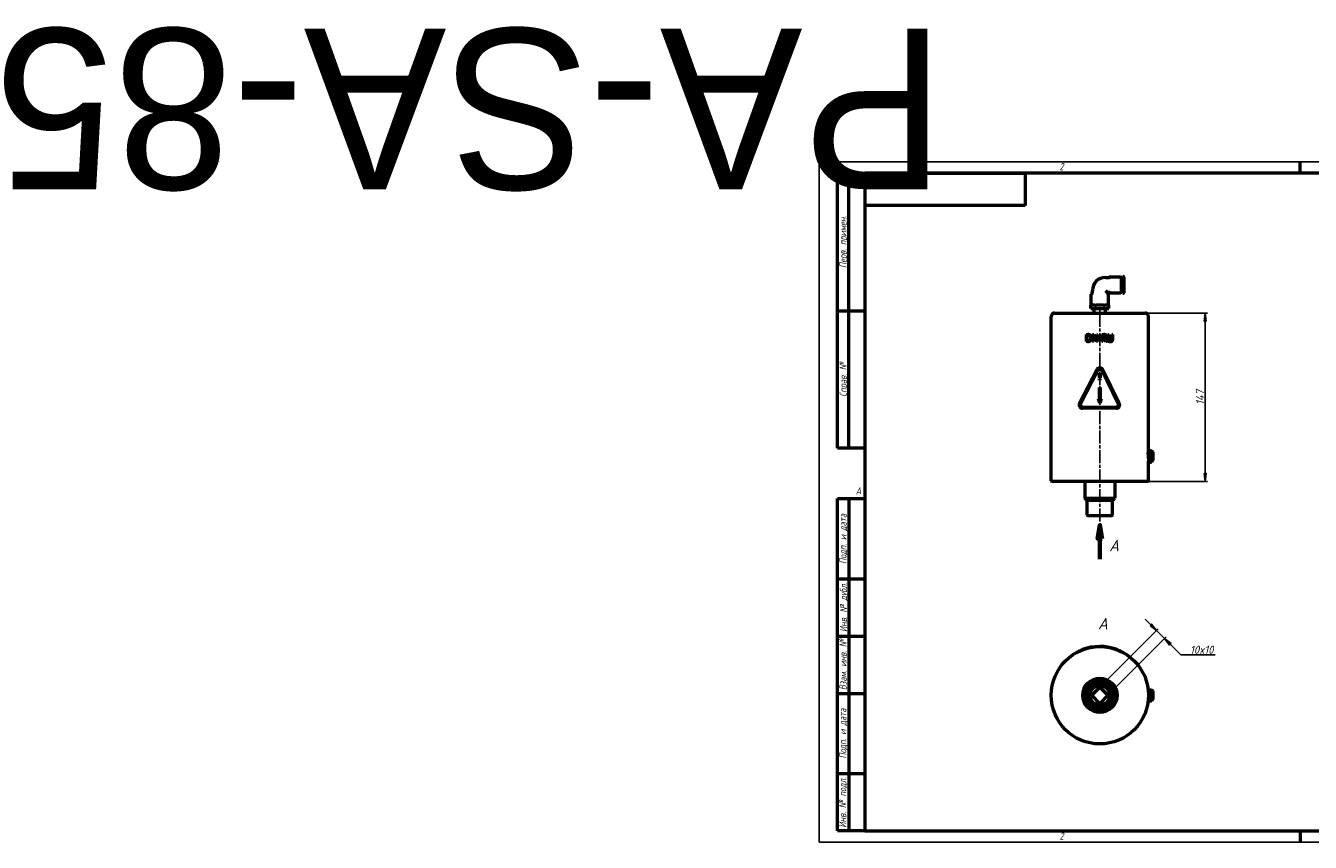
# Model space of a CAD drawing. Header units: millimetres. Extents: x -693 to 5175, y -139 to 713.
# Tile 1 of 4: x -693 to 429, y 0 to 713. Entities that reach past the tile are written whole.
import ezdxf
from ezdxf.enums import TextEntityAlignment as Align

# ---------------------------------------------------------------- set-up
doc = ezdxf.new("R2018")
doc.units = ezdxf.units.MM
doc.header["$LTSCALE"] = 2
doc.linetypes.add('CHAIN', pattern=[0.7087, 0.4724, -0.0591, 0.1181, -0.0591])
for name, color, linetype, lineweight in [('Видимый контур (ГОСТ)', 7, 'Continuous', 50), ('Кромка (ГОСТ)', 7, 'Continuous', 50), ('Линия  разреза (ГОСТ)', 7, 'CHAIN', 70), ('Обозначение (ГОСТ)', 7, 'Continuous', 25), ('Осевая линия (ГОСТ)', 7, 'Continuous', 25), ('Размер (ГОСТ)', 7, 'Continuous', 25), ('Эскизная геометрия (ГОСТ)', 7, 'Continuous', 50)]:
    doc.layers.add(name, color=color, linetype=linetype, lineweight=lineweight)
doc.styles.add('Альтернативный текст (ГОСТ)', font='arial.ttf', dxfattribs={"width": 0.8})
doc.styles.add('Обычный текст (ГОСТ)', font='GOST Common Italic.ttf')
doc.styles.add('Увеличенный текст (ГОСТ)', font='GOST Common Italic.ttf')
doc.dimstyles.new('Обычный (ГОСТ)', dxfattribs={"dimscale": 2, "dimtxt": 3.5, "dimasz": 3.5, "dimexe": 1, "dimexo": 0, "dimgap": 0.5, "dimtad": 1, "dimtxsty": 'Обычный текст (ГОСТ)', "dimblk": 'Filled-1', "dimcen": 0.09, "dimdle": 15, "dimclrd": 256, "dimclre": 256, "dimclrt": 256, "dimazin": 2, "dimtfac": 0.714286, "dimtdec": 3, "dimtmove": 0, "dimatfit": 3, "dimfxl": 1, "dimtolj": 1, "dimlwd": 25, "dimlwe": 25, "dimarcsym": 0})

# ---------------------------------------------------------------- blocks, each defined once
blk = doc.blocks.new('Рамки ГОСТ - Рамка')
at = {"layer": 'Кромка (ГОСТ)', "lineweight": 25}
for p, q in [((0, 0), (0, 297)), ((0, 297), (420, 297)), ((420, 297), (420, 0)), ((420, 0), (0, 0))]:
    blk.add_line(p, q, dxfattribs=at)
at = {"layer": 'Кромка (ГОСТ)'}
for p, q in [((415, 292), (20, 292)), ((20, 292), (20, 5)), ((210, 292), (210, 297)), ((415, 5), (415, 292)), ((20, 5), (415, 5)), ((210, 5), (210, 0))]:
    blk.add_line(p, q, dxfattribs=at)
at = {"layer": 'Кромка (ГОСТ)', "char_height": 3.17, "attachment_point": 1, "style": 'Альтернативный текст (ГОСТ)'}
for s, insert, width in [('\\fGOST Common|b0|i1;{\\H3.1700;2}', (105, 296.5), 5.2328), ('\\fGOST Common|b0|i1;{\\H3.1700;1}', (315.02, 296.44), 5.2327), ('\\fGOST Common|b0|i1;{\\H3.1700;A}', (16, 155), 5.1335), ('\\fGOST Common|b0|i1;{\\H3.1700;A}', (416, 148.5), 5.0704), ('\\fGOST Common|b0|i1;{\\H3.1700;2}', (104.99, 4.3), 5.2328), ('\\fGOST Common|b0|i1;{\\H3.1700;1}', (315, 4.14), 6.6287), ('\\fGOST Common|b0|i1;{\\H3.1700;Формат А3}', (370, 4.39), 25.2103)]:
    blk.add_mtext(s, dxfattribs=dict(at, insert=insert, width=width))
blk = doc.blocks.new('ГОСТ - Доп. графы 1')
at = {"layer": 'Эскизная геометрия (ГОСТ)'}
for p, q in [((-12, 0), (-12, 145)), ((-12, 145), (0, 145)), ((-7, 145), (-7, 0)), ((-12, 110), (-7, 110)), ((-7, 110), (0, 110)), ((-12, 85), (-7, 85)), ((-7, 85), (0, 85)), ((-12, 60), (-7, 60)), ((-7, 60), (0, 60)), ((-12, 25), (-7, 25)), ((-7, 25), (0, 25)), ((0, 0), (-12, 0))]:
    blk.add_line(p, q, dxfattribs=at)
at = {"layer": 'Обозначение (ГОСТ)', "char_height": 3.17, "attachment_point": 5, "rotation": 90, "style": 'Альтернативный текст (ГОСТ)'}
for s, insert, width in [('\\fGOST Common|b0|i1;{\\H3.1700;Подп. и дата}', (-9.37, 127.41), 34.7679), ('\\fGOST Common|b0|i1;{\\H3.1700;Инв. № дубл.}', (-8.95, 97.55), 24.8438), ('\\fGOST Common|b0|i1;{\\H3.1700;Взам. инв. №}', (-9.58, 72.53), 24.8669), ('\\fGOST Common|b0|i1;{\\H3.1700;Подп. и дата}', (-9.5, 42.47), 35.1486), ('\\fGOST Common|b0|i1;{\\H3.1700;Инв. № подл.}', (-9.5, 12.41), 24.9618)]:
    blk.add_mtext(s, dxfattribs=dict(at, insert=insert, width=width))
at = {"layer": 'Обозначение (ГОСТ)', "lineweight": 30, "flags": 17}
for tag, p in [('Подп._и_дата_2', (-3.53, 127.51)), ('Инв._номер_дубликата', (-3.41, 97.47)), ('Взамен_инв._номера', (-3.46, 72.53)), ('Подп._и_дата_1', (-3.42, 42.35)), ('ИНВЕНТАРНЫЙ_НОМЕР', (-3.33, 12.68))]:
    blk.add_attdef(tag, text='', height=3.17, rotation=90, dxfattribs=at).set_placement(p, align=Align.MIDDLE_CENTER)
blk = doc.blocks.new('ГОСТ - Доп. графы 2')
at = {"layer": 'Эскизная геометрия (ГОСТ)'}
for p, q in [((-12, 0), (-12, 120)), ((-12, 120), (0, 120)), ((-7, 0), (-7, 120)), ((-12, 60), (0, 60)), ((0, 0), (-12, 0))]:
    blk.add_line(p, q, dxfattribs=at)
at = {"layer": 'Обозначение (ГОСТ)', "char_height": 3.17, "attachment_point": 5, "rotation": 90, "style": 'Альтернативный текст (ГОСТ)'}
for s, insert, width in [('\\fGOST Common|b0|i1;{\\H3.1700;Перв. примен.}', (-9.19, 90.05), 60.0143), ('\\fGOST Common|b0|i1;{\\H3.1700;Справ. №}', (-9.1, 30), 59.9357)]:
    blk.add_mtext(s, dxfattribs=dict(at, insert=insert, width=width))
at = {"layer": 'Обозначение (ГОСТ)', "lineweight": 30, "flags": 17}
for tag, p in [('Первичная_применяемость', (-3.65, 90.03)), ('Справочный_номер', (-3.55, 30.02))]:
    blk.add_attdef(tag, text='', height=3.17, rotation=90, dxfattribs=at).set_placement(p, align=Align.MIDDLE_CENTER)
blk = doc.blocks.new('ГОСТ - Доп. графы 3')
at = {"layer": 'Эскизная геометрия (ГОСТ)'}
for p, q in [((0, 0), (70, 0)), ((70, 0), (70, -14)), ((70, -14), (0, -14))]:
    blk.add_line(p, q, dxfattribs=at)
at = {"layer": 'Обозначение (ГОСТ)', "lineweight": 30}
blk.add_attdef('ОБОЗНАЧЕНИЕ', text='', height=5, rotation=180, dxfattribs=at).set_placement((34.94, -6.97), align=Align.MIDDLE_CENTER)
blk = doc.blocks.new('2dTransSection0')
at = {"layer": 'Линия  разреза (ГОСТ)', "linetype": 'Continuous'}
for p, q in [((122.55, 138.51), (121.55, 132.51)), ((122.55, 132.51), (122.55, 138.51)), ((123.55, 132.51), (122.55, 138.51)), ((121.55, 132.51), (123.55, 132.51)), ((122.55, 123.51), (122.55, 132.51))]:
    blk.add_line(p, q, dxfattribs=at)
at = {"layer": 'Линия  разреза (ГОСТ)', "linetype": 'Continuous', "flags": 128}
blk.add_lwpolyline([(123.55, 132.51), (122.55, 138.51), (121.55, 132.51), (123.55, 132.51)], dxfattribs=at)
at = {"layer": 'Линия  разреза (ГОСТ)'}
blk.add_solid([(123.55, 132.51), (122.55, 138.51), (121.55, 132.51), (123.55, 132.51)], dxfattribs=at)
at = {"layer": 'Линия  разреза (ГОСТ)', "insert": (126.63, 127.01), "char_height": 5, "attachment_point": 7, "style": 'Увеличенный текст (ГОСТ)'}
blk.add_mtext('A', dxfattribs=at)
blk = doc.blocks.new('Filled-1')
at = {"color": 0}
for p, q in [((0, 0), (-1, 0.14)), ((-1, 0.14), (-1, -0.14)), ((-1, 0), (0, 0)), ((-1, -0.14), (0, 0))]:
    blk.add_line(p, q, dxfattribs=at)
at = {"color": 0, "flags": 128}
blk.add_lwpolyline([(-1, -0.14), (0, 0), (-1, 0.14), (-1, -0.14)], dxfattribs=at)
at = {"color": 0}
blk.add_solid([(-1, -0.14), (0, 0), (-1, 0.14), (-1, -0.14)], dxfattribs=at)
blk = doc.blocks.new('*D11')
at = {"layer": 'Defpoints', "color": 0, "linetype": 'Continuous', "transparency": 16777216}
for p in [(284.6, 462), (287.1, 315), (337.1, 315)]:
    blk.add_point(p, dxfattribs=at)
at = {"layer": 'Размер (ГОСТ)', "linetype": 'Continuous', "lineweight": 25, "transparency": 16777216}
for p, q in [((284.6, 462), (339.1, 462)), ((337.1, 455), (337.1, 322)), ((287.1, 315), (339.1, 315))]:
    blk.add_line(p, q, dxfattribs=at)
at = {"layer": 'Размер (ГОСТ)', "linetype": 'Continuous', "lineweight": 25, "transparency": 16777216, "xscale": 7, "yscale": 7, "zscale": 7}
for p, rotation in [((337.1, 462), 90), ((337.1, 315), 270)]:
    blk.add_blockref('Filled-1', p, dxfattribs=dict(at, rotation=rotation))
at = {"layer": 'Размер (ГОСТ)', "linetype": 'Continuous', "lineweight": 25, "transparency": 16777216, "insert": (329, 381.8), "char_height": 7, "attachment_point": 1, "rotation": 90, "style": 'Обычный текст (ГОСТ)'}
blk.add_mtext('\\A1;147', dxfattribs=at)
blk = doc.blocks.new('*D13')
at = {"layer": 'Defpoints', "color": 0, "linetype": 'Continuous', "transparency": 16777216}
for p in [(301.7, 177.8), (245.1, 135.4), (252.2, 128.3)]:
    blk.add_point(p, dxfattribs=at)
at = {"layer": 'Размер (ГОСТ)', "linetype": 'Continuous', "lineweight": 25, "transparency": 16777216}
for p, q in [((289.7, 189.9), (284.7, 194.8)), ((245.1, 135.4), (296, 186.3)), ((294.6, 184.9), (301.7, 177.8)), ((252.2, 128.3), (303.1, 179.3)), ((306.6, 172.9), (311.6, 167.9)), ((315.9, 163.6), (311.6, 167.9)), ((345.8, 163.6), (315.9, 163.6))]:
    blk.add_line(p, q, dxfattribs=at)
at = {"layer": 'Размер (ГОСТ)', "linetype": 'Continuous', "lineweight": 25, "transparency": 16777216, "xscale": 7, "yscale": 7, "zscale": 7}
for p, rotation in [((294.6, 184.9), 314.999999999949), ((301.7, 177.8), 134.999999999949)]:
    blk.add_blockref('Filled-1', p, dxfattribs=dict(at, rotation=rotation))
at = {"layer": 'Размер (ГОСТ)', "linetype": 'Continuous', "lineweight": 25, "transparency": 16777216, "insert": (323.9, 171.6), "char_height": 7, "attachment_point": 1, "style": 'Обычный текст (ГОСТ)'}
blk.add_mtext('\\A1;\\fGOST Common|b0|i1;{\\H7.0000;10x10}', dxfattribs=at)

msp = doc.modelspace()

# ---------------------------------------------------------------- linework, layer by layer
at = {"layer": 'Видимый контур (ГОСТ)'}
for p, q in [((265.153, 479.25), (265.153, 493.927)), ((265.153, 493.927), (265.653, 493.927)), ((250.108, 493.088), (253.287, 493.088)), ((254.153, 493.588), (263.153, 493.588)), ((263.653, 493.088), (263.653, 480.088)), ((263.653, 492.307), (264.653, 492.307)), ((264.653, 480.87), (264.653, 492.307)), ((264.653, 491.688), (265.153, 491.688)), ((266.153, 493.427), (266.153, 479.75)), ((237.608, 468.997), (237.608, 478.497)), ((238.608, 479.497), (238.608, 481.588)), ((250.108, 481.588), (251.608, 480.088)), ((251.608, 480.088), (253.287, 480.088)), ((251.608, 479.497), (251.608, 480.088)), ((252.608, 468.997), (252.608, 478.497)), ((254.153, 479.588), (263.153, 479.588)), ((263.653, 480.87), (264.653, 480.87)), ((264.653, 481.489), (265.153, 481.489)), ((265.153, 479.25), (265.653, 479.25)), ((205.608, 461.997), (284.608, 461.997)), ((237.334, 468.997), (237.401, 468.997)), ((237.334, 465.997), (237.334, 468.997)), ((237.401, 465.997), (237.334, 465.997)), ((237.401, 468.997), (237.638, 468.997)), ((237.401, 465.997), (241.038, 465.997)), ((240.801, 468.997), (237.638, 468.997)), ((240.243, 461.997), (240.243, 465.997)), ((240.801, 468.997), (241.038, 468.997)), ((241.038, 468.997), (241.471, 468.997)), ((241.471, 465.997), (241.038, 465.997)), ((241.471, 468.997), (241.945, 468.997)), ((241.471, 465.997), (248.746, 465.997)), ((248.272, 468.997), (241.945, 468.997)), ((248.272, 468.997), (248.746, 468.997)), ((248.746, 468.997), (249.179, 468.997)), ((249.179, 465.997), (248.746, 465.997)), ((249.179, 468.997), (249.416, 468.997)), ((249.179, 465.997), (252.816, 465.997)), ((252.579, 468.997), (249.416, 468.997)), ((249.973, 461.997), (249.973, 465.997)), ((252.579, 468.997), (252.816, 468.997)), ((252.816, 468.997), (252.883, 468.997)), ((252.883, 465.997), (252.816, 465.997)), ((252.883, 465.997), (252.883, 468.997)), ((202.608, 315.497), (202.608, 458.997)), ((287.608, 341.997), (287.608, 458.997)), ((233.054, 443.23), (234.443, 443.23)), ((233.054, 443.23), (233.054, 437.13)), ((233.865, 437.832), (233.865, 442.528)), ((234.483, 442.528), (233.865, 442.528)), ((233.865, 437.832), (234.483, 437.832)), ((238.744, 443.23), (239.896, 443.23)), ((238.744, 443.23), (238.744, 437.13)), ((239.5, 437.13), (239.5, 442.39)), ((242.199, 437.13), (239.5, 442.39)), ((239.896, 443.23), (242.352, 438.401)), ((242.352, 443.23), (243.109, 443.23)), ((242.352, 443.23), (242.352, 438.401)), ((243.109, 437.13), (243.109, 443.23)), ((244.503, 438.297), (244.503, 437.13)), ((244.503, 438.297), (245.482, 438.297)), ((245.482, 437.13), (245.482, 438.297)), ((246.885, 443.23), (248.457, 443.23)), ((246.885, 443.23), (246.885, 437.13)), ((247.696, 440.234), (247.696, 442.528)), ((248.502, 442.528), (247.696, 442.528)), ((247.696, 440.234), (248.408, 440.234)), ((247.696, 437.13), (247.696, 439.557)), ((248.625, 439.557), (247.696, 439.557)), ((250.553, 437.13), (248.625, 439.557)), ((249.436, 439.785), (251.606, 437.13)), ((252.017, 443.23), (252.827, 443.23)), ((252.017, 443.23), (252.017, 439.424)), ((252.827, 439.424), (252.827, 443.23)), ((255.62, 443.23), (256.431, 443.23)), ((255.62, 443.23), (255.62, 439.404)), ((256.431, 439.424), (256.431, 443.23)), ((234.458, 437.13), (233.054, 437.13)), ((239.5, 437.13), (238.744, 437.13)), ((243.109, 437.13), (242.199, 437.13)), ((245.482, 437.13), (244.503, 437.13)), ((247.696, 437.13), (246.885, 437.13)), ((251.606, 437.13), (250.553, 437.13)), ((227.429, 383.218), (242.401, 412.463)), ((243.291, 412.007), (228.319, 382.763)), ((244.558, 409.397), (245.457, 409.397)), ((244.679, 405.05), (244.558, 409.397)), ((244.596, 404.248), (244.596, 403.397)), ((244.596, 404.248), (245.418, 404.248)), ((245.345, 405.05), (244.679, 405.05)), ((245.457, 409.397), (245.345, 405.05)), ((245.418, 403.397), (245.418, 404.248)), ((261.223, 382.733), (246.866, 411.977)), ((247.764, 412.418), (262.121, 383.173)), ((245.418, 403.397), (244.596, 403.397)), ((244.608, 396.997), (245.608, 396.997)), ((244.608, 396.997), (244.608, 387.074)), ((245.608, 387.074), (245.608, 396.997)), ((243.84, 387.074), (244.608, 387.074)), ((245.108, 383.173), (243.84, 387.074)), ((246.402, 387.074), (245.108, 383.173)), ((245.608, 387.074), (246.402, 387.074)), ((230.099, 379.851), (259.428, 379.851)), ((259.428, 378.851), (230.099, 378.851)), ((287.358, 338.93), (287.438, 338.93)), ((287.528, 341.264), (288.358, 341.264)), ((288.358, 342.088), (288.358, 342.121)), ((288.358, 342.121), (290.358, 342.121)), ((288.358, 342.088), (288.358, 340.408)), ((288.358, 340.019), (288.358, 340.408)), ((288.358, 340.019), (288.358, 335.396)), ((290.358, 342.121), (290.358, 342.088)), ((290.358, 342.088), (290.358, 340.408)), ((290.358, 341.264), (290.858, 341.264)), ((290.358, 340.408), (290.358, 340.019)), ((290.358, 340.019), (290.358, 335.396)), ((291.358, 340.764), (291.358, 333.231)), ((287.608, 315.497), (287.608, 332.731)), ((287.608, 332.731), (288.358, 332.731)), ((288.358, 334.929), (288.358, 335.396)), ((288.358, 334.929), (288.358, 331.985)), ((288.358, 331.873), (288.358, 331.985)), ((288.358, 331.873), (290.358, 331.873)), ((290.358, 335.396), (290.358, 334.929)), ((290.358, 334.929), (290.358, 331.985)), ((290.358, 332.731), (290.858, 332.731)), ((290.358, 331.985), (290.358, 331.873)), ((287.108, 314.997), (203.108, 314.997)), ((232.108, 314.997), (232.108, 300.247)), ((258.108, 314.997), (258.108, 300.247)), ((232.108, 300.247), (258.108, 300.247)), ((234.108, 298.247), (232.108, 300.247)), ((234.108, 285.497), (234.108, 298.247)), ((256.108, 298.247), (234.108, 298.247)), ((256.108, 298.247), (258.108, 300.247)), ((256.108, 285.497), (256.108, 298.247)), ((255.608, 284.997), (234.608, 284.997)), ((227.099, 166.948), (227.099, 166.838)), ((262.428, 167.262), (262.428, 167.153)), ((238.037, 128.342), (245.108, 135.413)), ((245.108, 135.413), (252.18, 128.342)), ((245.108, 121.271), (238.037, 128.342)), ((252.18, 128.342), (245.108, 121.271)), ((287.394, 132.609), (288.358, 132.609)), ((287.394, 124.075), (288.358, 124.075)), ((288.358, 133.026), (288.358, 133.211)), ((288.358, 133.211), (290.358, 133.211)), ((288.358, 133.026), (288.358, 129.387)), ((288.358, 128.893), (288.358, 129.387)), ((288.358, 128.893), (288.358, 124.523)), ((288.358, 124.209), (288.358, 124.523)), ((288.358, 124.209), (288.358, 123.479)), ((288.358, 123.472), (288.358, 123.479)), ((288.358, 123.472), (290.358, 123.472)), ((290.358, 133.211), (290.358, 133.026)), ((290.358, 133.026), (290.358, 129.387)), ((290.358, 132.609), (290.858, 132.609)), ((290.358, 129.387), (290.358, 128.893)), ((290.358, 128.893), (290.358, 124.523)), ((290.358, 124.523), (290.358, 124.209)), ((290.358, 124.209), (290.358, 123.479)), ((290.358, 124.075), (290.858, 124.075)), ((290.358, 123.479), (290.358, 123.472)), ((291.358, 132.109), (291.358, 124.575))]:
    msp.add_line(p, q, dxfattribs=at)
for radius in [42.5, 15, 13, 11, 9, 8.5]:
    msp.add_circle((245.108, 128.342), radius, dxfattribs=at)
for centre, radius, start, end in [((265.653, 493.427), 0.5, 0, 90), ((250.108, 481.588), 11.5, 90, 180), ((253.287, 493.588), 0.5, 270, 330), ((254.153, 493.088), 0.5, 90, 150), ((263.153, 493.088), 0.5, 0, 90), ((238.108, 478.497), 0.5, 90, 180), ((238.108, 479.497), 0.5, 270, 0), ((252.108, 479.497), 0.5, 180, 270), ((252.108, 478.497), 0.5, 0, 90), ((253.287, 479.588), 0.5, 30, 90), ((254.153, 480.088), 0.5, 210, 270), ((263.153, 480.088), 0.5, 270, 0), ((265.653, 479.75), 0.5, 270, 0), ((205.608, 458.997), 3, 90, 180), ((284.608, 458.997), 3, 0, 90), ((290.858, 340.764), 0.5, 0, 90), ((290.858, 333.231), 0.5, 270, 0), ((203.108, 315.497), 0.5, 180, 270), ((287.108, 315.497), 0.5, 270, 0), ((234.608, 285.497), 0.5, 180, 270), ((255.608, 285.497), 0.5, 270, 0), ((245.108, 128.342), 42.6, 70.358464, 110.629766), ((290.858, 132.109), 0.5, 0, 90), ((290.858, 124.575), 0.5, 270, 0)]:
    msp.add_arc(centre, radius, start, end, dxfattribs=at)
for points, knots in [([(236.628, 442.746), (236.419, 442.883), (236.186, 442.983), (235.728, 443.126), (235.445, 443.189), (234.793, 443.226), (234.616, 443.23), (234.443, 443.23)], [-0.36067362, -0.36067362, -0.36067362, -0.36067362, -0.201823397, -0.201823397, -0.053594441, -0.053594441, 0, 0, 0, 0]), ([(234.458, 437.13), (234.798, 437.13), (235.174, 437.145), (235.728, 437.233), (235.992, 437.293), (236.415, 437.499), (236.518, 437.557), (236.618, 437.619)], [-0.312021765, -0.312021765, -0.312021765, -0.312021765, -0.143734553, -0.143734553, -0.035950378, -0.035950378, 0, 0, 0, 0]), ([(234.483, 442.528), (234.972, 442.528), (235.253, 442.476), (235.644, 442.384), (235.876, 442.291), (236.094, 442.162)], [-0.123876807, -0.123876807, -0.123876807, -0.123876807, -0.077346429, -0.077346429, 0, 0, 0, 0]), ([(236.168, 438.237), (235.857, 438.019), (235.567, 437.948), (235.123, 437.854), (234.794, 437.832), (234.483, 437.832)], [-0.139469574, -0.139469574, -0.139469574, -0.139469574, -0.096277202, -0.096277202, 0, 0, 0, 0]), ([(236.094, 442.162), (236.261, 442.06), (236.409, 441.935), (236.662, 441.63), (236.761, 441.458), (236.971, 440.93), (237.019, 440.553), (237.019, 440.185)], [-0.229986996, -0.229986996, -0.229986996, -0.229986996, -0.170579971, -0.170579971, -0.110494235, -0.110494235, 0, 0, 0, 0]), ([(237.019, 440.185), (237.019, 439.911), (236.995, 439.627), (236.887, 439.189), (236.811, 438.961), (236.529, 438.534), (236.364, 438.369), (236.168, 438.237)], [-0.28176217, -0.28176217, -0.28176217, -0.28176217, -0.154364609, -0.154364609, -0.071965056, -0.071965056, 0, 0, 0, 0]), ([(236.618, 437.619), (236.781, 437.727), (236.928, 437.852), (237.2, 438.142), (237.319, 438.304), (237.575, 438.737), (237.751, 439.112), (237.852, 439.815), (237.864, 439.995), (237.864, 440.175)], [-0.424135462, -0.424135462, -0.424135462, -0.424135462, -0.320305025, -0.320305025, -0.213362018, -0.213362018, -0.054014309, -0.054014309, 0, 0, 0, 0]), ([(237.864, 440.175), (237.864, 440.437), (237.843, 440.7), (237.747, 441.189), (237.677, 441.416), (237.493, 441.816), (237.318, 442.147), (236.877, 442.565), (236.756, 442.661), (236.628, 442.746)], [-0.520781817, -0.520781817, -0.520781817, -0.520781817, -0.34433311, -0.34433311, -0.184437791, -0.184437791, -0.046747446, -0.046747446, 0, 0, 0, 0]), ([(249.51, 440.551), (249.447, 440.487), (249.375, 440.434), (249.182, 440.329), (249.08, 440.306), (248.834, 440.251), (248.618, 440.234), (248.408, 440.234)], [-0.0849453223, -0.0849453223, -0.0849453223, -0.0849453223, -0.0759809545, -0.0759809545, -0.0630852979, -0.0630852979, 0, 0, 0, 0]), ([(250.01, 442.909), (249.837, 443.02), (249.652, 443.103), (249.407, 443.161), (249.203, 443.207), (248.68, 443.228), (248.568, 443.23), (248.457, 443.23)], [-0.693784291, -0.693784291, -0.693784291, -0.693784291, -0.157620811, -0.157620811, -0.033343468, -0.033343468, 0, 0, 0, 0]), ([(248.502, 442.528), (248.822, 442.528), (249.002, 442.497), (249.232, 442.444), (249.358, 442.395), (249.471, 442.321)], [-0.0712170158, -0.0712170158, -0.0712170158, -0.0712170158, -0.0407767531, -0.0407767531, 0, 0, 0, 0]), ([(249.436, 439.785), (249.638, 439.86), (249.829, 439.96), (250.203, 440.247), (250.337, 440.413), (250.542, 440.725), (250.621, 440.931), (250.69, 441.291), (250.702, 441.432), (250.702, 441.574)], [-0.192539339, -0.192539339, -0.192539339, -0.192539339, -0.154634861, -0.154634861, -0.109882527, -0.109882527, -0.042516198, -0.042516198, 0, 0, 0, 0]), ([(249.471, 442.321), (249.54, 442.274), (249.602, 442.219), (249.715, 442.082), (249.752, 442.01), (249.834, 441.809), (249.856, 441.66), (249.856, 441.51)], [-0.0828702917, -0.0828702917, -0.0828702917, -0.0828702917, -0.065150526, -0.065150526, -0.0449834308, -0.0449834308, 0, 0, 0, 0]), ([(249.856, 441.51), (249.856, 441.395), (249.848, 441.28), (249.807, 441.054), (249.777, 440.959), (249.686, 440.753), (249.609, 440.644), (249.51, 440.551)], [-0.0938566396, -0.0938566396, -0.0938566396, -0.0938566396, -0.0674821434, -0.0674821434, -0.0409352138, -0.0409352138, 0, 0, 0, 0]), ([(250.702, 441.574), (250.702, 441.706), (250.691, 441.84), (250.642, 442.085), (250.607, 442.197), (250.493, 442.432), (250.384, 442.601), (250.147, 442.813), (250.08, 442.863), (250.01, 442.909)], [-0.217554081, -0.217554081, -0.217554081, -0.217554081, -0.153036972, -0.153036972, -0.095557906, -0.095557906, -0.025341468, -0.025341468, 0, 0, 0, 0]), ([(252.017, 439.424), (252.017, 439.088), (252.043, 438.722), (252.169, 438.242), (252.243, 438.018), (252.465, 437.709), (252.529, 437.634), (252.6, 437.565)], [-0.293301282, -0.293301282, -0.293301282, -0.293301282, -0.114851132, -0.114851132, -0.029880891, -0.029880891, 0, 0, 0, 0]), ([(252.6, 437.565), (252.76, 437.405), (252.946, 437.282), (253.333, 437.115), (253.567, 437.046), (253.994, 437.006), (254.108, 437.002), (254.221, 437.002)], [-0.242244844, -0.242244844, -0.242244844, -0.242244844, -0.131320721, -0.131320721, -0.034808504, -0.034808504, 0, 0, 0, 0]), ([(253.089, 438.193), (253.003, 438.324), (252.941, 438.466), (252.885, 438.686), (252.848, 438.852), (252.829, 439.245), (252.827, 439.335), (252.827, 439.424)], [-0.324172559, -0.324172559, -0.324172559, -0.324172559, -0.118077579, -0.118077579, -0.026615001, -0.026615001, 0, 0, 0, 0]), ([(254.221, 437.694), (254.096, 437.694), (253.969, 437.703), (253.7, 437.752), (253.598, 437.791), (253.412, 437.875), (253.303, 437.947), (253.165, 438.088), (253.125, 438.139), (253.089, 438.193)], [-0.10055496, -0.10055496, -0.10055496, -0.10055496, -0.081804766, -0.081804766, -0.059729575, -0.059729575, -0.01956747, -0.01956747, 0, 0, 0, 0]), ([(255.358, 438.193), (255.313, 438.124), (255.26, 438.062), (255.136, 437.951), (255.067, 437.904), (254.881, 437.805), (254.707, 437.736), (254.383, 437.698), (254.302, 437.694), (254.221, 437.694)], [-0.198668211, -0.198668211, -0.198668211, -0.198668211, -0.150242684, -0.150242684, -0.10034224, -0.10034224, -0.024828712, -0.024828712, 0, 0, 0, 0]), ([(254.221, 437.002), (254.493, 437.002), (254.779, 437.026), (255.304, 437.172), (255.497, 437.283), (255.718, 437.446), (255.785, 437.503), (255.848, 437.565)], [-0.140575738, -0.140575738, -0.140575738, -0.140575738, -0.084127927, -0.084127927, -0.026962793, -0.026962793, 0, 0, 0, 0]), ([(255.62, 439.404), (255.62, 439.209), (255.611, 438.999), (255.562, 438.669), (255.528, 438.516), (255.422, 438.296), (255.392, 438.243), (255.358, 438.193)], [-0.151529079, -0.151529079, -0.151529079, -0.151529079, -0.073577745, -0.073577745, -0.018342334, -0.018342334, 0, 0, 0, 0]), ([(255.848, 437.565), (255.938, 437.651), (256.017, 437.746), (256.155, 437.956), (256.211, 438.068), (256.366, 438.484), (256.402, 438.817), (256.427, 439.159), (256.431, 439.292), (256.431, 439.424)], [-0.153433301, -0.153433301, -0.153433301, -0.153433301, -0.128191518, -0.128191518, -0.102855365, -0.102855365, -0.039519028, -0.039519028, 0, 0, 0, 0]), ([(247.764, 412.418), (247.616, 412.719), (247.416, 412.993), (246.926, 413.483), (246.589, 413.714), (245.85, 414.02), (245.448, 414.096), (244.694, 414.096), (244.292, 414.02), (243.553, 413.714), (243.216, 413.483), (242.737, 413.004), (242.546, 412.747), (242.401, 412.463)], [1.035395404, 1.035395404, 1.035395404, 1.035395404, 1.130461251, 1.130461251, 1.24350468, 1.24350468, 1.356548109, 1.356548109, 1.469596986, 1.469596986, 1.582645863, 1.582645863, 1.672956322, 1.672956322, 1.672956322, 1.672956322]), ([(243.291, 412.007), (243.388, 412.196), (243.515, 412.368), (243.834, 412.687), (244.059, 412.841), (244.552, 413.046), (244.82, 413.096), (245.322, 413.096), (245.59, 413.046), (246.083, 412.841), (246.308, 412.687), (246.635, 412.361), (246.768, 412.178), (246.866, 411.977)], [0.090509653, 0.090509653, 0.090509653, 0.090509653, 0.150698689, 0.150698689, 0.226049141, 0.226049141, 0.301399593, 0.301399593, 0.376747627, 0.376747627, 0.452095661, 0.452095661, 0.5154541, 0.5154541, 0.5154541, 0.5154541]), ([(227.429, 383.218), (227.391, 383.144), (227.355, 383.067), (227.175, 382.626), (227.099, 382.228), (227.099, 381.851), (227.099, 381.475), (227.175, 381.077), (227.472, 380.351), (227.694, 380.022), (228.217, 379.483), (228.56, 379.245), (229.31, 378.929), (229.717, 378.851), (230.099, 378.851)], [-0.137152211, -0.137152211, -0.137152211, -0.137152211, -0.112856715, -0.112856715, 0, 0, 0, 0.112856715, 0.112856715, 0.22571343, 0.22571343, 0.348333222, 0.348333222, 0.470953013, 0.470953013, 0.470953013, 0.470953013]), ([(230.099, 379.851), (229.845, 379.851), (229.574, 379.902), (229.075, 380.112), (228.846, 380.271), (228.497, 380.631), (228.348, 380.85), (228.149, 381.335), (228.099, 381.601), (228.099, 381.851), (228.099, 382.102), (228.149, 382.367), (228.27, 382.662), (228.294, 382.713), (228.319, 382.763)], [-0.313185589, -0.313185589, -0.313185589, -0.313185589, -0.23177051, -0.23177051, -0.15035543, -0.15035543, -0.075177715, -0.075177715, 0, 0, 0, 0.075177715, 0.075177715, 0.091318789, 0.091318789, 0.091318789, 0.091318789]), ([(259.428, 378.851), (259.81, 378.851), (260.217, 378.928), (260.966, 379.244), (261.308, 379.482), (261.831, 380.02), (262.054, 380.349), (262.353, 381.077), (262.428, 381.475), (262.428, 382.228), (262.353, 382.626), (262.178, 383.052), (262.15, 383.113), (262.121, 383.173)], [0.463562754, 0.463562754, 0.463562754, 0.463562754, 0.585282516, 0.585282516, 0.707002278, 0.707002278, 0.819877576, 0.819877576, 0.932752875, 0.932752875, 1.045628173, 1.045628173, 1.064929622, 1.064929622, 1.064929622, 1.064929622]), ([(261.223, 382.733), (261.243, 382.693), (261.261, 382.652), (261.378, 382.368), (261.428, 382.102), (261.428, 381.601), (261.378, 381.335), (261.179, 380.849), (261.029, 380.629), (260.68, 380.27), (260.451, 380.112), (259.952, 379.902), (259.682, 379.851), (259.428, 379.851)], [0.533611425, 0.533611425, 0.533611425, 0.533611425, 0.546434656, 0.546434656, 0.621628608, 0.621628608, 0.69682256, 0.69682256, 0.772016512, 0.772016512, 0.852853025, 0.852853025, 0.933689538, 0.933689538, 0.933689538, 0.933689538]), ([(287.358, 338.93), (287.385, 339.539), (287.425, 340.094), (287.498, 340.976), (287.538, 341.361), (287.593, 341.871), (287.608, 341.997), (287.608, 341.997)], [1.698720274, 1.698720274, 1.698720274, 1.698720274, 1.885310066, 1.885310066, 2.073840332, 2.073840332, 2.262370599, 2.262370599, 2.262370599, 2.262370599]), ([(287.438, 338.93), (287.433, 338.832), (287.429, 338.732), (287.405, 338.105), (287.394, 337.533), (287.394, 336.997), (287.394, 336.461), (287.405, 335.889), (287.446, 334.838), (287.474, 334.359), (287.528, 333.602), (287.557, 333.273), (287.597, 332.838), (287.608, 332.731), (287.608, 332.731)], [-0.19198278, -0.19198278, -0.19198278, -0.19198278, -0.160837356, -0.160837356, 0, 0, 0, 0.160837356, 0.160837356, 0.321674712, 0.321674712, 0.482511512, 0.482511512, 0.643348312, 0.643348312, 0.643348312, 0.643348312]), ([(259.428, 168.463), (259.81, 168.327), (260.217, 168.175), (260.966, 167.883), (261.308, 167.743), (261.831, 167.523), (262.054, 167.427), (262.353, 167.296), (262.428, 167.262), (262.428, 167.262)], [0.463562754, 0.463562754, 0.463562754, 0.463562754, 0.585282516, 0.585282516, 0.707002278, 0.707002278, 0.819877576, 0.819877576, 0.932752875, 0.932752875, 0.932752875, 0.932752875]), ([(227.099, 166.948), (227.099, 166.948), (227.175, 166.983), (227.472, 167.12), (227.694, 167.221), (228.217, 167.451), (228.56, 167.598), (229.31, 167.906), (229.717, 168.066), (230.099, 168.21)], [0, 0, 0, 0, 0.112856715, 0.112856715, 0.22571343, 0.22571343, 0.348333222, 0.348333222, 0.470953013, 0.470953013, 0.470953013, 0.470953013])]:
    msp.add_open_spline(points, degree=3, knots=knots, dxfattribs=at)
at = {"layer": 'Осевая линия (ГОСТ)', "linetype": 'CHAIN', "ltscale": 11.993792}
msp.add_line((245.108, 279.997), (245.108, 466.997), dxfattribs=at)

# ---------------------------------------------------------------- block references
ref = msp.add_blockref('ГОСТ - Доп. графы 3', (40, 584), dxfattribs=dict(xscale=2, yscale=2, zscale=2))
lines = msp.add_mtext('PA-SA-85', dxfattribs={"layer": 'Обозначение (ГОСТ)', "insert": (109.884, 570.065), "char_height": 140.2497, "attachment_point": 1, "rotation": 180})
ref.add_attrib('ОБОЗНАЧЕНИЕ', '', (109.884, 570.065)).embed_mtext(lines)
at = {"xscale": 2, "yscale": 2, "zscale": 2}
for name, p in [('Рамки ГОСТ - Рамка', (0, 0)), ('ГОСТ - Доп. графы 2', (40, 344)), ('ГОСТ - Доп. графы 1', (40, 10))]:
    msp.add_blockref(name, p, dxfattribs=at)
at = {"layer": 'Линия  разреза (ГОСТ)', "xscale": 2, "yscale": 2, "zscale": 2}
msp.add_blockref('2dTransSection0', (0, 0), dxfattribs=at)

# ---------------------------------------------------------------- texts
at = {"layer": 'Обозначение (ГОСТ)', "insert": (243.469, 185.891), "char_height": 10, "attachment_point": 7, "style": 'Увеличенный текст (ГОСТ)'}
msp.add_mtext('A', dxfattribs=at)

# ---------------------------------------------------------------- dimensions: what is measured, and where the dimension line sits
at = {"layer": 'Размер (ГОСТ)', "linetype": 'Continuous', "lineweight": 25}
dim = msp.add_linear_dim(base=(337.108, 314.997), p1=(284.608, 461.997), p2=(287.108, 314.997), angle=90, dimstyle='Обычный (ГОСТ)', override={"dimgap": 0.5, "dimdec": 2, "dimtol": 0, "dimlim": 0, "dimtp": 0, "dimtm": 0, "dimtdec": 3, "dimtofl": 0, "dimatfit": 1}, dxfattribs=at)
dim.commit()
dim.dimension.update_dxf_attribs({"geometry": '*D11', "text_midpoint": (337.108, 388.497), "dimtype": 160})
dim = msp.add_linear_dim(base=(301.677, 177.839), p1=(245.108, 135.413), p2=(252.18, 128.342), angle=315, text='\\fGOST Common|b0|i1;{\\H7.0000;<>x10}', dimstyle='Обычный (ГОСТ)', override={"dimgap": 0.5, "dimtih": 1, "dimtoh": 1, "dimdec": 2, "dimtol": 0, "dimlim": 0, "dimtp": 0, "dimtm": 0, "dimtdec": 3, "dimtofl": 1, "dimtmove": 1, "dimatfit": 1}, dxfattribs=at)
dim.commit()
dim.dimension.update_dxf_attribs({"geometry": '*D13', "text_midpoint": (316.251, 163.576), "dimtype": 160})

doc.saveas('drawing.dxf')
